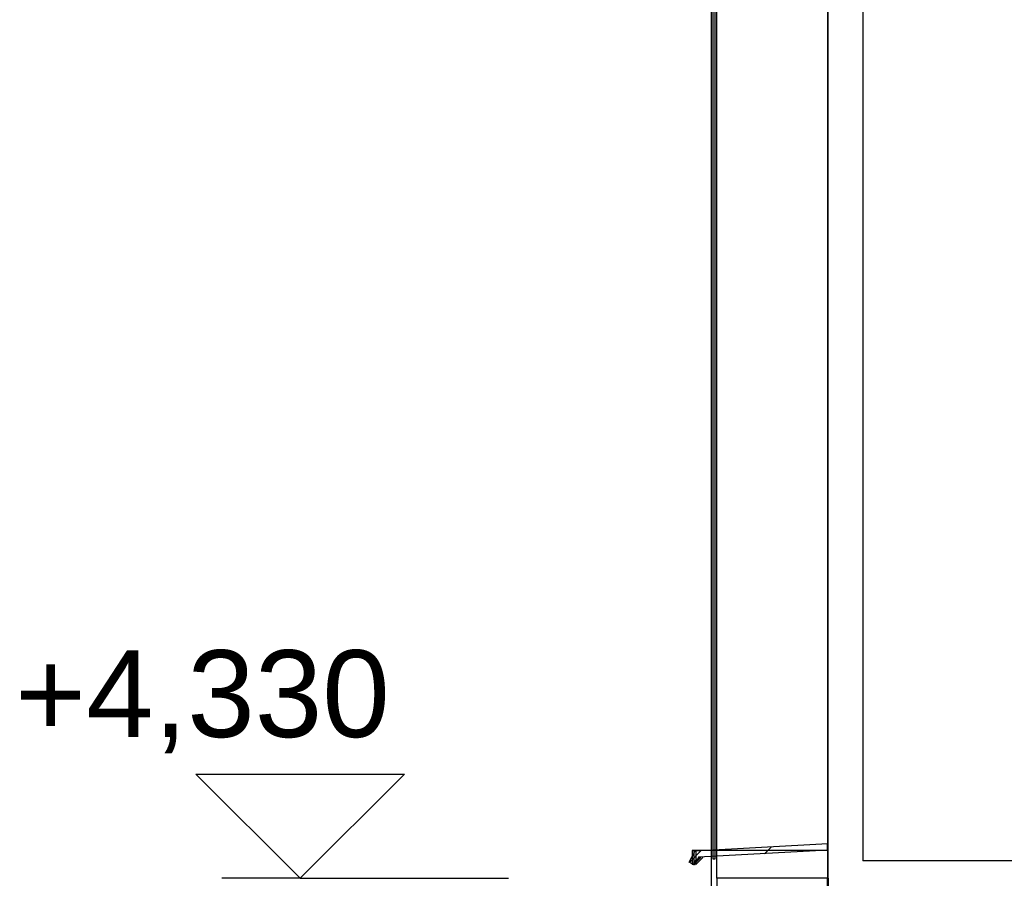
# Model space of a CAD drawing. Header units: millimetres. Extents: x -25478 to 4005, y -8416 to 11348.
# Tile 231 of 256: x -12143 to -10727, y 4330 to 5566. Entities that reach past the tile are written whole.
import ezdxf

# ---------------------------------------------------------------- set-up
doc = ezdxf.new("R2010")
doc.units = ezdxf.units.MM
doc.header["$MEASUREMENT"] = 0
doc.linetypes.add('Wipeout_Contour', pattern=[1000, 0, -1000])
for name, color, linetype in [('POHLED ZÁPADNÍ_1_Konstrukce - nosné', 7, 'Continuous'), ('POHLED ZÁPADNÍ_1_Kóty - SP', 7, 'Continuous'), ('POHLED ZÁPADNÍ_1_Nové_Konstrukce - nosné', 7, 'Continuous'), ('POHLED ZÁPADNÍ_1_Nové_Kóty - SP', 7, 'Continuous'), ('POHLED ZÁPADNÍ_1_Nové_Situace - terén', 7, 'Continuous'), ('POHLED ZÁPADNÍ_1_Nové_Výplně - Povrchové', 7, 'Continuous'), ('POHLED ZÁPADNÍ_1_Nové_Výplně – Řezové', 7, 'Continuous'), ('POHLED ZÁPADNÍ_1_Výplně - Povrchové', 7, 'Continuous')]:
    doc.layers.add(name, color=color, linetype=linetype)
doc.styles.add('GENEROVANÝ_STYL_2', font='txt')

# ---------------------------------------------------------------- blocks, each defined once
blk = doc.blocks.new('*X2551', base_point=(-25690.4, -8330.8))
at = {"layer": 'POHLED ZÁPADNÍ_1_Nové_Výplně – Řezové', "color": 21, "linetype": 'Continuous', "lineweight": 20, "true_color": 0xffaaaa}
for p, q in [((-11180.1, 4352.9), (-11163, 4369.9)), ((-11072.2, 4365.4), (-11062.1, 4375.5))]:
    blk.add_line(p, q, dxfattribs=at)

msp = doc.modelspace()

# ---------------------------------------------------------------- linework, layer by layer
at = {"layer": 'POHLED ZÁPADNÍ_1_Konstrukce - nosné', "color": 7, "linetype": 'Continuous', "lineweight": 50}
msp.add_line((-10980.7, 4330), (-10980.7, 3480), dxfattribs=at)
at = {"layer": 'POHLED ZÁPADNÍ_1_Nové_Konstrukce - nosné', "color": 1, "linetype": 'Continuous', "lineweight": 25}
for p, q in [((-10980.7, 4330), (-10980.7, 6130)), ((-10981.7, 4380), (-10981.7, 4370)), ((-10981.7, 4380), (-10981.7, 4370)), ((-11140.5, 4330), (-11140.5, 3480)), ((-10980.7, 4330), (-11140.5, 4330)), ((-10980.5, 4330), (-10980.5, 3480))]:
    msp.add_line(p, q, dxfattribs=at)
at = {"layer": 'POHLED ZÁPADNÍ_1_Nové_Konstrukce - nosné', "color": 1, "linetype": 'Continuous', "lineweight": 25, "flags": 128}
msp.add_lwpolyline([(-10980.7, 6130), (-10980.7, 6117.3), (-10980.7, 4342.7), (-10980.7, 4330)], dxfattribs=at)
at = {"layer": 'POHLED ZÁPADNÍ_1_Nové_Kóty - SP', "color": 1, "linetype": 'Continuous', "lineweight": 25}
for p, q in [((-11740.1, 4330), (-11890.1, 4480)), ((-11890.1, 4480), (-11590.1, 4480)), ((-11590.1, 4480), (-11740.1, 4330)), ((-11740.1, 4330), (-11852.6, 4330)), ((-11740.1, 4330), (-11440.1, 4330))]:
    msp.add_line(p, q, dxfattribs=at)

# ---------------------------------------------------------------- texts
at = {"layer": 'POHLED ZÁPADNÍ_1_Kóty - SP', "color": 1, "linetype": 'Continuous', "lineweight": 25, "insert": (-12149.9, 4510), "char_height": 125, "width": 528.001, "attachment_point": 7, "style": 'GENEROVANÝ_STYL_2'}
msp.add_mtext('\\A1;{\\pql;\\fArial|b0|i0|c0|p38;+4,330}', dxfattribs=at)

# ---------------------------------------------------------------- wipeouts: each hides what was drawn before it
at = {"color": 254, "linetype": 'Wipeout_Contour', "lineweight": 0, "ltscale": 38059.441233}
msp.add_wipeout([(-11148.4, 6900.5), (-11148.4, 3980), (-11148.1, 6900.5)], dxfattribs=at).dxf.layer = 'POHLED ZÁPADNÍ_1_Nové_Výplně - Povrchové'
at = {"color": 254, "linetype": 'Wipeout_Contour', "lineweight": 0, "ltscale": 47981.350807}
msp.add_wipeout([(-11176.1, 4370), (-11176.1, 4350), (-11173.7, 4350), (-11173.7, 4370)], dxfattribs=at).dxf.layer = 'POHLED ZÁPADNÍ_1_Nové_Výplně - Povrchové'
at = {"color": 254, "linetype": 'Wipeout_Contour', "lineweight": 0, "ltscale": 47879.326879}
msp.add_wipeout([(-10530.7, 6130), (-10930.7, 6130), (-10930.7, 4355), (-10530.7, 4355)], dxfattribs=at).dxf.layer = 'POHLED ZÁPADNÍ_1_Výplně - Povrchové'

# ---------------------------------------------------------------- next in the draw order: linework, layer by layer
at = {"layer": 'POHLED ZÁPADNÍ_1_Nové_Konstrukce - nosné', "color": 1, "linetype": 'Continuous', "lineweight": 25}
for p, q in [((-11173.7, 4370), (-11176.1, 4370)), ((-11170.7, 4370), (-11173.7, 4370)), ((-10500.7, 4355), (-10930.7, 4355))]:
    msp.add_line(p, q, dxfattribs=at)
at = {"layer": 'POHLED ZÁPADNÍ_1_Nové_Konstrukce - nosné', "color": 1, "linetype": 'Continuous', "lineweight": 25, "flags": 128}
msp.add_lwpolyline([(-10930.7, 6130), (-10930.7, 6117.2), (-10930.7, 4355)], dxfattribs=at)

# ---------------------------------------------------------------- next in the draw order: wipeouts: each hides what was drawn before it
at = {"color": 254, "linetype": 'Wipeout_Contour', "lineweight": 0, "ltscale": 49397.331797}
msp.add_wipeout([(-11145.8, 4357.5), (-11143.4, 4357.5), (-11143.4, 6157.5), (-11145.8, 6157.5)], dxfattribs=at).dxf.layer = 'POHLED ZÁPADNÍ_1_Nové_Výplně - Povrchové'
at = {"color": 254, "linetype": 'Wipeout_Contour', "lineweight": 0, "ltscale": 47960.660355}
msp.add_wipeout([(-11173.7, 4352.5), (-11173.7, 4350), (-11170.7, 4352.9), (-11170.7, 4355.4)], dxfattribs=at).dxf.layer = 'POHLED ZÁPADNÍ_1_Nové_Výplně - Povrchové'

# ---------------------------------------------------------------- next in the draw order: linework, layer by layer
at = {"layer": 'POHLED ZÁPADNÍ_1_Nové_Konstrukce - nosné', "color": 1, "linetype": 'Continuous', "lineweight": 25}
for p, q in [((-11148.4, 3980), (-11148.4, 6900.5)), ((-11145.8, 4357.5), (-11145.8, 6157.5)), ((-11143.4, 6157.5), (-11143.4, 4357.5)), ((-11140.5, 4330), (-11140.5, 6130)), ((-10981.7, 4370), (-11170.7, 4370)), ((-11143.4, 4357.5), (-11145.8, 4357.5))]:
    msp.add_line(p, q, dxfattribs=at)

# ---------------------------------------------------------------- next in the draw order: wipeouts: each hides what was drawn before it
at = {"color": 254, "linetype": 'Wipeout_Contour', "lineweight": 0, "ltscale": 47950.474116}
msp.add_wipeout([(-11170.7, 4355.4), (-11170.7, 4353), (-11163.7, 4360), (-11166.1, 4360)], dxfattribs=at).dxf.layer = 'POHLED ZÁPADNÍ_1_Nové_Výplně - Povrchové'

# ---------------------------------------------------------------- next in the draw order: linework, layer by layer
at = {"layer": 'POHLED ZÁPADNÍ_1_Nové_Konstrukce - nosné', "color": 1, "linetype": 'Continuous', "lineweight": 25}
for p, q in [((-11176.1, 4370), (-11176.1, 4350)), ((-11173.7, 4370), (-11173.7, 4350)), ((-11170.7, 4370), (-11170.7, 4350)), ((-11170.7, 4370), (-11170.7, 4350)), ((-11173.7, 4350), (-11176.1, 4350)), ((-11173.7, 4352.5), (-11170.7, 4355.4)), ((-11173.7, 4350), (-11170.7, 4352.9)), ((-11170.7, 4350), (-11160.7, 4360)), ((-11170.7, 4350), (-11160.7, 4360)), ((-11170.7, 4352.9), (-11163.7, 4360)), ((-11170.7, 4355.4), (-11166.1, 4360)), ((-11163.7, 4360), (-11166.1, 4360))]:
    msp.add_line(p, q, dxfattribs=at)
at = {"layer": 'POHLED ZÁPADNÍ_1_Nové_Situace - terén', "color": 1, "linetype": 'Continuous', "lineweight": 25, "flags": 128}
msp.add_lwpolyline([(-10980.7, 4370.4), (-11166.8, 4360.2), (-11172.6, 4349), (-11180.5, 4353), (-11171.9, 4369.4), (-10980.7, 4380)], close=True, dxfattribs=at)

# ---------------------------------------------------------------- next in the draw order: block references
at = {"layer": 'POHLED ZÁPADNÍ_1_Konstrukce - nosné', "color": 9, "linetype": 'Continuous', "lineweight": 13}
msp.add_blockref('*X2551', (-25690.4, -8330.8), dxfattribs=at)

doc.saveas('drawing.dxf')
